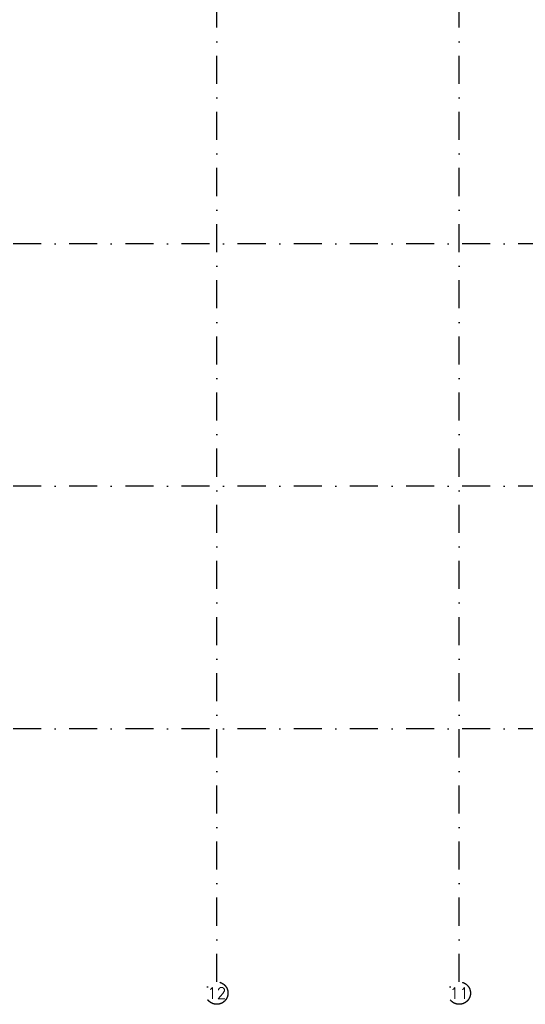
# Model space of a CAD drawing. Extents: x 36324 to 146208, y -50294 to 26426.
# Tile 11 of 39: x 78975 to 90234, y -41141 to -19212. Entities that reach past the tile are written whole.
import ezdxf
from ezdxf.enums import TextEntityAlignment as Align

# ---------------------------------------------------------------- set-up
doc = ezdxf.new("R2010")
doc.units = 0
doc.header["$LTSCALE"] = 100
doc.linetypes.add('B0302', pattern=[12.5, 6.25, -3.125, 0, -3.125])
doc.layers.add('Stramien', color=252, linetype='B0302')
doc.styles.add('bouwk tekst', font='romans.shx')

msp = doc.modelspace()

# ---------------------------------------------------------------- linework, layer by layer
at = {"layer": 'Stramien'}
for p, q in [((83362.8, -40641.2), (83362.8, 4147.7)), ((88762.8, -40641.2), (88762.8, 3916.8)), ((145707.8, -24203.2), (36324.1, -24203.2)), ((145707.8, -29603.2), (36324.1, -29603.2)), ((145707.8, -35003.2), (36324.1, -35003.2))]:
    msp.add_line(p, q, dxfattribs=at)
for centre in [(83362.8, -40891.2), (88762.8, -40891.2)]:
    msp.add_circle(centre, 250, dxfattribs=at)

# ---------------------------------------------------------------- texts
at = {"layer": 'Stramien', "style": 'bouwk tekst'}
for s, p in [('12', (83362.8, -40891.2)), ('11', (88762.8, -40891.2))]:
    msp.add_text(s, height=250, dxfattribs=at).set_placement(p, align=Align.MIDDLE)

doc.saveas('drawing.dxf')
